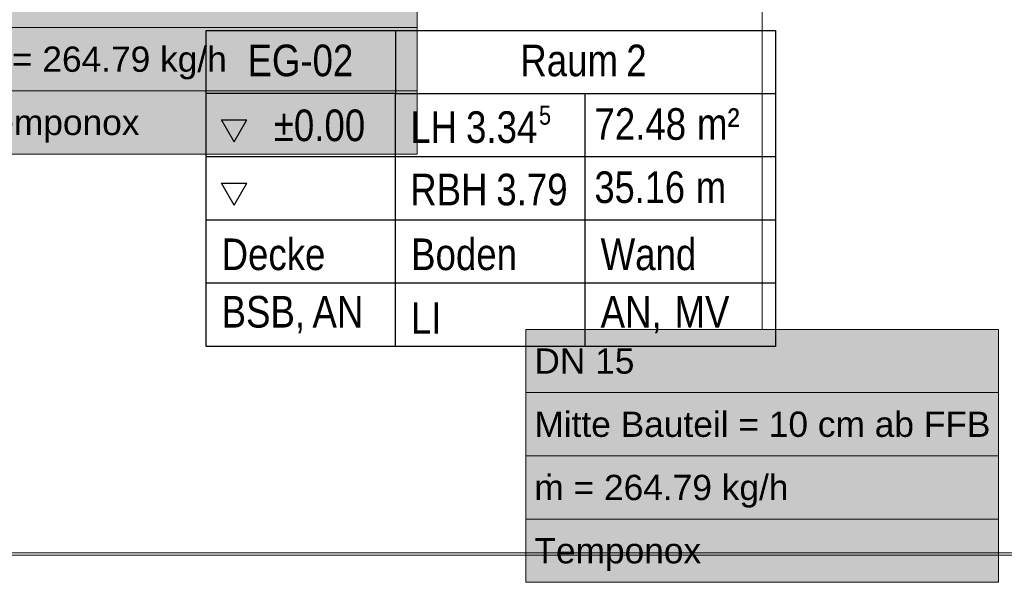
# Model space of a CAD drawing. Extents: x -297 to 573, y -46 to 548.
# Tile 128 of 188: x 31 to 109, y 381 to 426. Entities that reach past the tile are written whole.
import ezdxf
from ezdxf.lldxf.tags import DXFTag

# ---------------------------------------------------------------- set-up
doc = ezdxf.new("R2010")
doc.units = 0
doc.layers.get('0').update_dxf_attribs({"lineweight": 35})
for name, color, linetype, lineweight in [('5_EG-BESTAND', 7, 'Continuous', 25), ('5_EG-NEU', 7, 'Continuous', 25), ('5_EG-RAUM', 7, 'Continuous', 25)]:
    doc.layers.add(name, color=color, linetype=linetype, lineweight=lineweight)
doc.layers.add('H_Ruecklauf_Beschriftung', color=5, linetype='Continuous', lineweight=18, true_color=0x0000ff)
doc.layers.add('H_Vorlauf_Beschriftung', color=1, linetype='Continuous', lineweight=18, true_color=0xff0000)
doc.styles.get("Standard").update_dxf_attribs({"font": 'arial.ttf'})
tags = doc.linetypes.add('ALL_S14', pattern=[0.002, 0.001, -0.001]).pattern_tags.tags
tags[6:7] = [DXFTag(74, 4), DXFTag(75, 0), DXFTag(340, '0'), DXFTag(46, 1.0), DXFTag(50, 0.0), DXFTag(44, 0.0), DXFTag(45, 0.0)]
tags[4:5] = [DXFTag(74, 4), DXFTag(75, 0), DXFTag(340, '0'), DXFTag(46, 1.0), DXFTag(50, 0.0), DXFTag(44, 0.0), DXFTag(45, 0.0)]

# ---------------------------------------------------------------- blocks, each defined once
blk = doc.blocks.new('Referenz-A07ALD4Q1N', base_point=(-101.907, -12.836))
at = {"layer": '5_EG-BESTAND', "color": 0, "linetype": 'ALL_S14', "lineweight": 13, "ltscale": 0.13}
blk.add_line((-30.185, 383.577), (173.447, 383.577), dxfattribs=at)
at = {"layer": '5_EG-NEU', "color": 0, "linetype": 'ALL_S14', "lineweight": 13, "ltscale": 0.13}
blk.add_line((169.453, 383.777), (-30.185, 383.777), dxfattribs=at)
at = {"layer": '5_EG-RAUM', "color": 0, "lineweight": -2}
for p, q in [((45.451, 420.09), (45.451, 425.09)), ((45.451, 425.09), (60.451, 425.09)), ((60.451, 425.09), (60.451, 420.09)), ((60.451, 425.09), (90.552, 425.09)), ((90.552, 400.09), (90.552, 425.09)), ((45.451, 400.09), (45.451, 420.09)), ((60.451, 420.09), (45.451, 420.09)), ((60.451, 400.09), (60.451, 420.09)), ((60.451, 420.09), (90.552, 420.09)), ((75.451, 400.09), (75.451, 420.09)), ((47.684, 416.277), (46.684, 418.009)), ((46.684, 418.009), (48.684, 418.009)), ((47.684, 416.277), (48.684, 418.009)), ((90.552, 415.09), (45.451, 415.09)), ((47.684, 411.277), (46.684, 413.009)), ((46.684, 413.009), (48.684, 413.009)), ((47.684, 411.277), (48.684, 413.009)), ((90.552, 410.09), (45.451, 410.09)), ((90.552, 405.09), (45.451, 405.09)), ((90.552, 400.09), (45.451, 400.09))]:
    blk.add_line(p, q, dxfattribs=at)
at = {"layer": '5_EG-RAUM', "color": 0, "lineweight": -2, "attachment_point": 1}
for s, insert, char_height in [('{\\W0.83;\\fArial;EG-02}', (48.732, 423.963), 2.5), ('{\\W0.83;\\fArial;2}', (78.715, 423.963), 2.5), ('{\\W0.83;\\fArial;Raum}', (70.329, 423.963), 2.5), ('{\\W0.83;\\fArial;m²}', (84.309, 418.936), 2.5), ('{\\W0.83;\\fArial;±0.00}', (50.816, 418.83), 2.5), ('{\\W0.83;\\fArial;LH}', (61.614, 418.69), 2.5), ('{\\W0.83;\\fArial;3.34}', (66.032, 418.69), 2.5), ('{\\W0.82;\\fArial;5}', (71.807, 419.133), 1.5), ('{\\W0.83;\\fArial;72.48}', (76.198, 418.936), 2.5), ('{\\W0.82;\\fArial;35.16}', (76.198, 413.936), 2.5), ('{\\W0.83;\\fArial;RBH}', (61.614, 413.753), 2.5), ('{\\W0.83;\\fArial;3.79}', (68.429, 413.753), 2.5), ('{\\W0.82;\\fArial;m}', (84.228, 413.936), 2.5), ('{\\W0.83;\\fArial;Decke}', (46.684, 408.63), 2.5), ('{\\W0.83;\\fArial;Boden}', (61.684, 408.63), 2.5), ('{\\W0.83;\\fArial;Wand}', (76.684, 408.63), 2.5), ('{\\W0.83;\\fArial;BSB,}', (46.684, 404.085), 2.5), ('{\\W0.83;\\fArial;AN}', (53.876, 404.085), 2.5), ('{\\W0.83;\\fArial;AN,}', (76.684, 404.085), 2.5), ('{\\W0.83;\\fArial;MV}', (82.535, 404.085), 2.5), ('{\\W0.82;\\fArial;LI}', (61.684, 403.59), 2.5)]:
    blk.add_mtext(s, dxfattribs=dict(at, insert=insert, char_height=char_height))
blk = doc.blocks.new('Bauteilbeschriftung-A07ALD6Q1N', base_point=(26.315, 415.312))
at = {"color": 0, "linetype": 'ByBlock', "lineweight": -2, "ltscale": 0.18}
blk.add_line((62.169, 435.312), (62.169, 447.733), dxfattribs=at)
at = {"color": 0, "lineweight": -2}
for p, q in [((26.315, 435.312), (62.169, 435.312)), ((26.315, 415.312), (26.315, 435.312)), ((62.169, 435.312), (62.169, 415.312)), ((26.315, 430.312), (62.169, 430.312)), ((26.315, 425.312), (62.169, 425.312)), ((26.315, 420.312), (62.169, 420.312)), ((62.169, 415.312), (26.315, 415.312))]:
    blk.add_line(p, q, dxfattribs=at)
at = {"color": 7, "linetype": 'ByBlock', "lineweight": -2, "ltscale": 0.18, "true_color": 0xffffff}
for points in [[(26.315, 415.312), (62.169, 415.312), (26.315, 435.312)], [(62.169, 415.312), (26.315, 435.312), (62.169, 435.312)]]:
    blk.add_solid(points, dxfattribs=at)
at = {"color": 0, "linetype": 'ByBlock', "lineweight": -2, "ltscale": 0.18, "char_height": 2, "attachment_point": 1}
for s, insert in [('{\\fArial;DN 15}', (26.982, 433.812)), ('{\\fArial;Mitte Bauteil = 5 cm ab FFB}', (26.982, 428.812)), ('{\\fArial;ṁ = 264.79 kg/h}', (26.982, 423.812)), ('{\\fArial;Temponox }', (26.982, 418.812))]:
    blk.add_mtext(s, dxfattribs=dict(at, insert=insert))
blk = doc.blocks.new('Bauteilbeschriftung-A07ALD8G1N', base_point=(70.773, 381.439))
at = {"color": 0, "linetype": 'ByBlock', "lineweight": -2, "ltscale": 0.18}
blk.add_line((89.477, 401.439), (89.477, 449.21), dxfattribs=at)
at = {"color": 0, "lineweight": -2}
for p, q in [((70.773, 401.439), (108.18, 401.439)), ((70.773, 381.439), (70.773, 401.439)), ((108.18, 401.439), (108.18, 381.439)), ((70.773, 396.439), (108.18, 396.439)), ((70.773, 391.439), (108.18, 391.439)), ((70.773, 386.439), (108.18, 386.439)), ((108.18, 381.439), (70.773, 381.439))]:
    blk.add_line(p, q, dxfattribs=at)
at = {"color": 7, "linetype": 'ByBlock', "lineweight": -2, "ltscale": 0.18, "true_color": 0xffffff}
for points in [[(70.773, 381.439), (108.18, 381.439), (70.773, 401.439)], [(108.18, 381.439), (70.773, 401.439), (108.18, 401.439)]]:
    blk.add_solid(points, dxfattribs=at)
at = {"color": 0, "linetype": 'ByBlock', "lineweight": -2, "ltscale": 0.18, "char_height": 2, "attachment_point": 1}
for s, insert in [('{\\fArial;DN 15}', (71.44, 399.939)), ('{\\fArial;Mitte Bauteil = 10 cm ab FFB}', (71.44, 394.939)), ('{\\fArial;ṁ = 264.79 kg/h}', (71.44, 389.939)), ('{\\fArial;Temponox }', (71.44, 384.939))]:
    blk.add_mtext(s, dxfattribs=dict(at, insert=insert))

msp = doc.modelspace()

# ---------------------------------------------------------------- block references
at = {"color": 251, "lineweight": 25, "ltscale": 0.25, "true_color": 0x585858}
msp.add_blockref('Referenz-A07ALD4Q1N', (-101.907, -12.836), dxfattribs=at)
at = {"layer": 'H_Ruecklauf_Beschriftung', "ltscale": 0.18}
msp.add_blockref('Bauteilbeschriftung-A07ALD6Q1N', (26.315, 415.312), dxfattribs=at)
at = {"layer": 'H_Vorlauf_Beschriftung', "ltscale": 0.18}
msp.add_blockref('Bauteilbeschriftung-A07ALD8G1N', (70.773, 381.439), dxfattribs=at)

doc.saveas('drawing.dxf')
